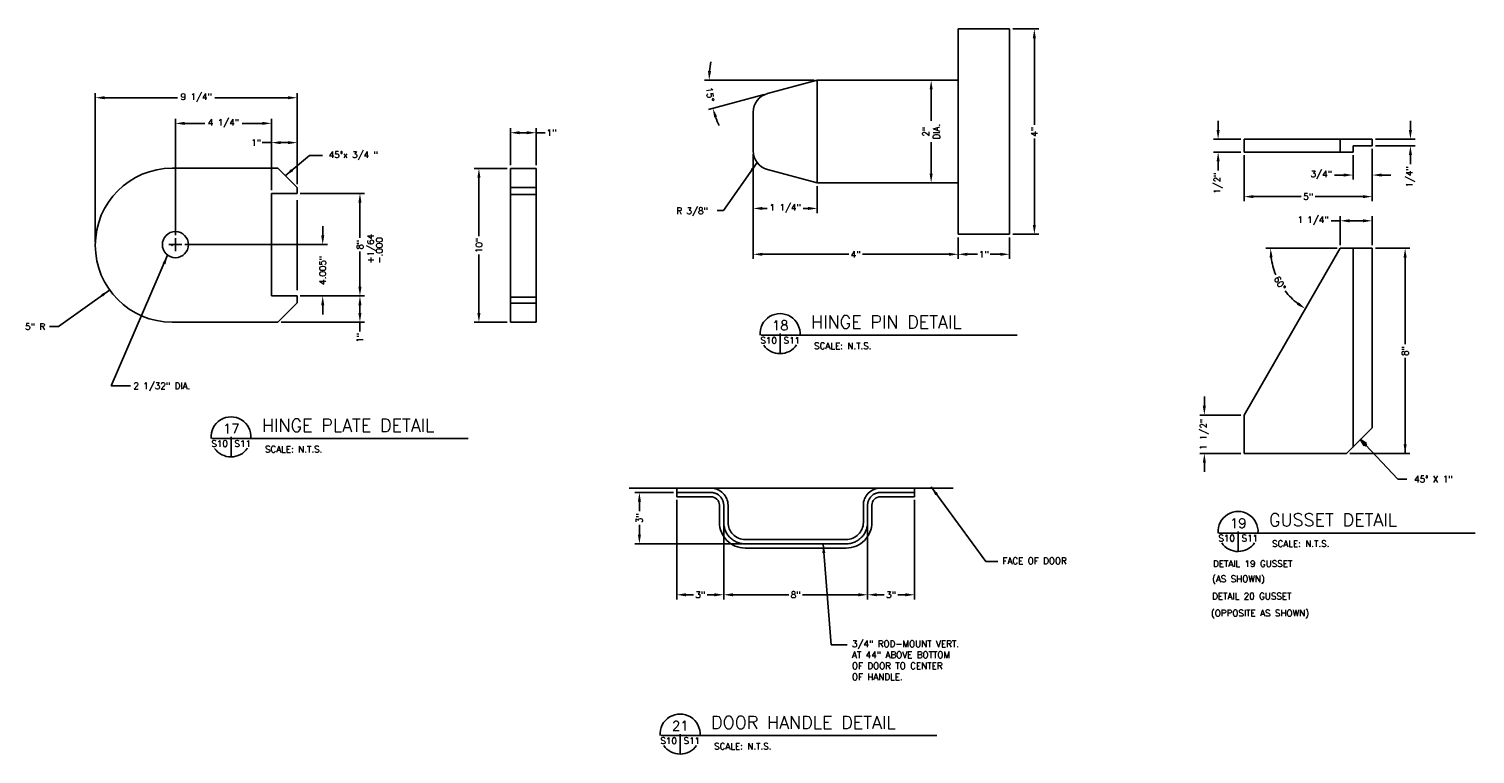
# Model space of a CAD drawing. Header units: inches. Extents: x 41.5 to 69.7, y 3.5 to 17.6.
import ezdxf
from ezdxf.enums import TextEntityAlignment as Align

# ---------------------------------------------------------------- set-up
doc = ezdxf.new("R2010")
doc.units = ezdxf.units.IN
doc.header["$LTSCALE"] = 1000
doc.header["$MEASUREMENT"] = 0
doc.linetypes.add('CENTER2', pattern=[1.125, 0.75, -0.125, 0.125, -0.125])
doc.layers.get('DEFPOINTS').update_dxf_attribs({"linetype": 'CONTINUOUS'})
for name, color, linetype in [('1', 7, 'CONTINUOUS'), ('5', 7, 'CONTINUOUS'), ('6', 7, 'CONTINUOUS'), ('8', 7, 'CONTINUOUS'), ('COM-CENTERLN', 2, 'CENTER2'), ('COM-DIMS', 2, 'CONTINUOUS'), ('S-ANNO-TEXT-LW10', 2, 'CONTINUOUS'), ('S-ANNO-TEXT-LW20', 1, 'CONTINUOUS'), ('S-ANNO-TEXT-LW28', 7, 'CONTINUOUS'), ('S-PR-DOOR', 2, 'CONTINUOUS')]:
    doc.layers.add(name, color=color, linetype=linetype)
doc.styles.add('SIMPLEX', font='simplex.shx')
doc.styles.get("Standard").update_dxf_attribs({"font": 'simplex.shx', "height": 0.2})
doc.dimstyles.new('DIM', dxfattribs={"dimtxt": 0.125, "dimasz": 0.18, "dimexe": 0.09, "dimexo": 0.0625, "dimgap": 0.05, "dimtad": 0, "dimdec": 0, "dimzin": 0, "dimdsep": 46, "dimlunit": 4, "dimtxsty": 'SIMPLEX', "dimcen": 0.09, "dimadec": 0, "dimazin": 0, "dimtfac": 1, "dimtdec": 0, "dimtofl": 0, "dimtmove": 0, "dimatfit": 3, "dimfxl": 0, "dimfrac": 1, "dimtolj": 1, "dimtzin": 0, "dimarcsym": 0})

# ---------------------------------------------------------------- blocks, each defined once
blk = doc.blocks.new('LT')
at = {"layer": '1', "color": 7, "linetype": 'Continuous'}
for p, q in [((0, 0), (-0.0015, 0.00032)), ((-0.00135, 0), (-0.0015, 0.00032)), ((0, 0), (-0.0015, -0.00032)), ((-0.0015, -0.00032), (-0.00135, 0)), ((-0.00039, 0), (-0.00136, 0.00021)), ((-0.00127, 0), (-0.00136, 0.00021)), ((-0.00039, 0), (-0.00136, -0.00021)), ((-0.00136, -0.00021), (-0.00127, 0)), ((-0.00076, 0), (-0.00123, 0.00009)), ((-0.00119, 0), (-0.00123, 0.00009)), ((-0.00076, 0), (-0.00123, -0.0001)), ((-0.00123, -0.0001), (-0.00119, 0))]:
    blk.add_line(p, q, dxfattribs=at)
blk = doc.blocks.new('*D16')
at = {"layer": 'COM-DIMS', "color": 0, "lineweight": -2}
for p, q in [((59.578, 16.597), (59.023, 16.597)), ((59.113, 16.417), (59.113, 15.805)), ((59.113, 14.777), (59.113, 15.389)), ((59.578, 14.597), (59.023, 14.597))]:
    blk.add_line(p, q, dxfattribs=at)
at = {"layer": 'COM-DIMS', "color": 0}
for points in [[(59.083, 16.417), (59.143, 16.417), (59.113, 16.597)], [(59.083, 14.777), (59.143, 14.777), (59.113, 14.597)]]:
    blk.add_solid(points, dxfattribs=at)
at = {"layer": 'DEFPOINTS', "color": 0}
for p in [(59.641, 16.597), (59.113, 14.597), (59.641, 14.597)]:
    blk.add_point(p, dxfattribs=at)
at = {"layer": 'COM-DIMS', "color": 0, "insert": (59.113, 15.597), "char_height": 0.125, "attachment_point": 5, "rotation": 90, "style": 'SIMPLEX'}
blk.add_mtext('\\A1;2"\\PDIA.', dxfattribs=at)
blk = doc.blocks.new('*D17')
at = {"layer": 'COM-DIMS', "color": 0, "lineweight": -2}
for p, q in [((56.828, 16.597), (54.692, 16.597)), ((55.858, 16.32), (54.767, 16.028))]:
    blk.add_line(p, q, dxfattribs=at)
for start, end in [(170.2145, 175.1073), (199.8925, 204.7852)]:
    blk.add_arc((56.891, 16.597), 2.109, start, end, dxfattribs=at)
at = {"layer": 'COM-DIMS', "color": 0}
for points in [[(54.82, 16.776), (54.76, 16.778), (54.782, 16.597)], [(54.879, 15.871), (54.937, 15.889), (54.854, 16.051)]]:
    blk.add_solid(points, dxfattribs=at)
at = {"layer": 'DEFPOINTS', "color": 0}
for p in [(54.79, 16.413), (56.891, 16.597), (56.891, 16.597), (59.641, 16.597), (55.919, 16.337)]:
    blk.add_point(p, dxfattribs=at)
at = {"layer": 'COM-DIMS', "color": 0, "insert": (54.8, 16.322), "char_height": 0.125, "attachment_point": 5, "rotation": 277.4999, "style": 'SIMPLEX'}
blk.add_mtext('\\A1;15°', dxfattribs=at)
blk = doc.blocks.new('*D18')
at = {"layer": 'COM-DIMS', "color": 0, "lineweight": -2}
for p, q in [((55.641, 15.157), (55.641, 14.008)), ((56.891, 14.534), (56.891, 14.008)), ((55.821, 14.098), (55.915, 14.098)), ((56.711, 14.098), (56.616, 14.098))]:
    blk.add_line(p, q, dxfattribs=at)
at = {"layer": 'COM-DIMS', "color": 0}
for points in [[(55.821, 14.128), (55.821, 14.068), (55.641, 14.098)], [(56.711, 14.128), (56.711, 14.068), (56.891, 14.098)]]:
    blk.add_solid(points, dxfattribs=at)
at = {"layer": 'DEFPOINTS', "color": 0}
for p in [(55.641, 15.22), (56.891, 14.597), (56.891, 14.098)]:
    blk.add_point(p, dxfattribs=at)
at = {"layer": 'COM-DIMS', "color": 0, "insert": (56.266, 14.098), "char_height": 0.125, "attachment_point": 5, "style": 'SIMPLEX'}
blk.add_mtext('\\A1;1 1/4"', dxfattribs=at)
blk = doc.blocks.new('*D19')
at = {"layer": 'COM-DIMS', "color": 0, "lineweight": -2}
for p, q in [((55.641, 15.157), (55.641, 13.114)), ((59.641, 13.534), (59.641, 13.114)), ((55.821, 13.204), (57.507, 13.204)), ((59.461, 13.204), (57.774, 13.204))]:
    blk.add_line(p, q, dxfattribs=at)
at = {"layer": 'COM-DIMS', "color": 0}
for points in [[(55.821, 13.234), (55.821, 13.174), (55.641, 13.204)], [(59.461, 13.234), (59.461, 13.174), (59.641, 13.204)]]:
    blk.add_solid(points, dxfattribs=at)
at = {"layer": 'DEFPOINTS', "color": 0}
for p in [(55.641, 15.22), (59.641, 13.597), (59.641, 13.204)]:
    blk.add_point(p, dxfattribs=at)
at = {"layer": 'COM-DIMS', "color": 0, "insert": (57.641, 13.204), "char_height": 0.125, "attachment_point": 5, "style": 'SIMPLEX'}
blk.add_mtext('\\A1;4"', dxfattribs=at)
blk = doc.blocks.new('*D20')
at = {"layer": 'COM-DIMS', "color": 0, "lineweight": -2}
for p, q in [((42.807, 13.443), (42.807, 16.346)), ((42.987, 16.256), (44.414, 16.256)), ((46.565, 16.256), (45.139, 16.256)), ((46.745, 14.568), (46.745, 16.346))]:
    blk.add_line(p, q, dxfattribs=at)
at = {"layer": 'COM-DIMS', "color": 0}
for points in [[(42.987, 16.286), (42.987, 16.226), (42.807, 16.256)], [(46.565, 16.286), (46.565, 16.226), (46.745, 16.256)]]:
    blk.add_solid(points, dxfattribs=at)
at = {"layer": 'DEFPOINTS', "color": 0}
for p in [(46.745, 16.256), (46.745, 14.506), (42.807, 13.381)]:
    blk.add_point(p, dxfattribs=at)
at = {"layer": 'COM-DIMS', "color": 0, "insert": (44.776, 16.256), "char_height": 0.125, "attachment_point": 5, "style": 'SIMPLEX'}
blk.add_mtext('\\A1;9 1/4"', dxfattribs=at)
blk = doc.blocks.new('*D21')
at = {"layer": 'COM-DIMS', "color": 0, "lineweight": -2}
for p, q in [((44.37, 13.579), (44.37, 15.846)), ((46.245, 14.454), (46.245, 15.846)), ((44.55, 15.756), (44.945, 15.756)), ((46.065, 15.756), (45.67, 15.756))]:
    blk.add_line(p, q, dxfattribs=at)
at = {"layer": 'COM-DIMS', "color": 0}
for points in [[(44.55, 15.786), (44.55, 15.726), (44.37, 15.756)], [(46.065, 15.786), (46.065, 15.726), (46.245, 15.756)]]:
    blk.add_solid(points, dxfattribs=at)
at = {"layer": 'DEFPOINTS', "color": 0}
for p in [(46.245, 15.756), (46.245, 14.392), (44.37, 13.517)]:
    blk.add_point(p, dxfattribs=at)
at = {"layer": 'COM-DIMS', "color": 0, "insert": (45.307, 15.756), "char_height": 0.125, "attachment_point": 5, "style": 'SIMPLEX'}
blk.add_mtext('\\A1;4 1/4"', dxfattribs=at)
blk = doc.blocks.new('*D22')
at = {"layer": 'COM-DIMS', "color": 0, "lineweight": -2}
for p, q in [((46.245, 15.381), (46.065, 15.381)), ((46.245, 14.454), (46.245, 15.471)), ((46.565, 15.381), (46.425, 15.381)), ((46.745, 14.568), (46.745, 15.471))]:
    blk.add_line(p, q, dxfattribs=at)
at = {"layer": 'COM-DIMS', "color": 0}
for points in [[(46.425, 15.411), (46.425, 15.351), (46.245, 15.381)], [(46.565, 15.411), (46.565, 15.351), (46.745, 15.381)]]:
    blk.add_solid(points, dxfattribs=at)
at = {"layer": 'DEFPOINTS', "color": 0}
for p in [(46.745, 15.381), (46.245, 14.392), (46.745, 14.506)]:
    blk.add_point(p, dxfattribs=at)
at = {"layer": 'COM-DIMS', "color": 0, "insert": (45.943, 15.381), "char_height": 0.125, "attachment_point": 5, "style": 'SIMPLEX'}
blk.add_mtext('\\A1;1"', dxfattribs=at)
blk = doc.blocks.new('*D23')
at = {"layer": 'COM-DIMS', "color": 0, "lineweight": -2}
for p, q in [((47.244, 13.572), (47.244, 13.752)), ((44.557, 13.392), (47.334, 13.392)), ((46.807, 12.392), (47.334, 12.392)), ((47.244, 12.212), (47.244, 12.032))]:
    blk.add_line(p, q, dxfattribs=at)
at = {"layer": 'COM-DIMS', "color": 0}
for points in [[(47.214, 13.572), (47.274, 13.572), (47.244, 13.392)], [(47.214, 12.212), (47.274, 12.212), (47.244, 12.392)]]:
    blk.add_solid(points, dxfattribs=at)
at = {"layer": 'DEFPOINTS', "color": 0}
for p in [(44.495, 13.392), (46.745, 12.392), (47.244, 12.392)]:
    blk.add_point(p, dxfattribs=at)
at = {"layer": 'COM-DIMS', "color": 0, "insert": (47.244, 12.892), "char_height": 0.125, "attachment_point": 5, "rotation": 90, "style": 'SIMPLEX'}
blk.add_mtext('\\A1;4.005"', dxfattribs=at)
blk = doc.blocks.new('*D24')
at = {"layer": 'COM-DIMS', "color": 0, "lineweight": -2}
for p, q in [((46.807, 14.392), (48.06, 14.392)), ((47.97, 14.212), (47.97, 13.525)), ((47.97, 12.572), (47.97, 13.258)), ((46.807, 12.392), (48.06, 12.392))]:
    blk.add_line(p, q, dxfattribs=at)
at = {"layer": 'COM-DIMS', "color": 0}
for points in [[(47.94, 14.212), (48, 14.212), (47.97, 14.392)], [(47.94, 12.572), (48, 12.572), (47.97, 12.392)]]:
    blk.add_solid(points, dxfattribs=at)
at = {"layer": 'DEFPOINTS', "color": 0}
for p in [(46.745, 14.392), (46.745, 12.392), (47.97, 12.392)]:
    blk.add_point(p, dxfattribs=at)
at = {"layer": 'COM-DIMS', "color": 0, "insert": (47.97, 13.392), "char_height": 0.125, "attachment_point": 5, "rotation": 90, "style": 'SIMPLEX'}
blk.add_mtext('\\A1;8"', dxfattribs=at)
blk = doc.blocks.new('*D25')
at = {"layer": 'COM-DIMS', "color": 0, "lineweight": -2}
for p, q in [((46.807, 12.392), (48.06, 12.392)), ((47.97, 12.212), (47.97, 12.061)), ((46.432, 11.881), (48.06, 11.881)), ((47.97, 11.881), (47.97, 11.701))]:
    blk.add_line(p, q, dxfattribs=at)
at = {"layer": 'COM-DIMS', "color": 0}
for points in [[(47.94, 12.212), (48, 12.212), (47.97, 12.392)], [(47.94, 12.061), (48, 12.061), (47.97, 11.881)]]:
    blk.add_solid(points, dxfattribs=at)
at = {"layer": 'DEFPOINTS', "color": 0}
for p in [(46.745, 12.392), (46.37, 11.881), (47.97, 11.881)]:
    blk.add_point(p, dxfattribs=at)
at = {"layer": 'COM-DIMS', "color": 0, "insert": (47.97, 11.579), "char_height": 0.125, "attachment_point": 5, "rotation": 90, "style": 'SIMPLEX'}
blk.add_mtext('\\A1;1"', dxfattribs=at)
blk = doc.blocks.new('*D26')
at = {"layer": 'COM-DIMS', "color": 0, "lineweight": -2}
for p, q in [((50.843, 14.879), (50.201, 14.879)), ((50.291, 14.699), (50.291, 13.56)), ((50.291, 12.059), (50.291, 13.198)), ((50.843, 11.879), (50.201, 11.879))]:
    blk.add_line(p, q, dxfattribs=at)
at = {"layer": 'COM-DIMS', "color": 0}
for points in [[(50.261, 14.699), (50.321, 14.699), (50.291, 14.879)], [(50.261, 12.059), (50.321, 12.059), (50.291, 11.879)]]:
    blk.add_solid(points, dxfattribs=at)
at = {"layer": 'DEFPOINTS', "color": 0}
for p in [(50.905, 14.879, -0.005), (50.291, 11.879), (50.905, 11.879, -0.005)]:
    blk.add_point(p, dxfattribs=at)
at = {"layer": 'COM-DIMS', "color": 0, "insert": (50.291, 13.379), "char_height": 0.125, "attachment_point": 5, "rotation": 90, "style": 'SIMPLEX'}
blk.add_mtext('\\A1;10"', dxfattribs=at)
blk = doc.blocks.new('*D27')
at = {"layer": 'COM-DIMS', "color": 0, "lineweight": -2}
for p, q in [((50.905, 14.942), (50.905, 15.664)), ((51.085, 15.574), (51.225, 15.574)), ((51.405, 14.942), (51.405, 15.664)), ((51.405, 15.574), (51.585, 15.574))]:
    blk.add_line(p, q, dxfattribs=at)
at = {"layer": 'COM-DIMS', "color": 0}
for points in [[(51.085, 15.604), (51.085, 15.544), (50.905, 15.574)], [(51.225, 15.604), (51.225, 15.544), (51.405, 15.574)]]:
    blk.add_solid(points, dxfattribs=at)
at = {"layer": 'DEFPOINTS', "color": 0}
for p in [(51.405, 15.574), (50.905, 14.879, -0.005), (51.405, 14.879, -0.005)]:
    blk.add_point(p, dxfattribs=at)
at = {"layer": 'COM-DIMS', "color": 0, "insert": (51.707, 15.574), "char_height": 0.125, "attachment_point": 5, "style": 'SIMPLEX'}
blk.add_mtext('\\A1;1"', dxfattribs=at)
blk = doc.blocks.new('*D28')
at = {"layer": 'COM-DIMS', "color": 0, "lineweight": -2}
for p, q in [((64.711, 15.626), (64.711, 15.806)), ((65.155, 15.446), (64.621, 15.446)), ((65.155, 15.196), (64.621, 15.196)), ((64.711, 15.016), (64.711, 14.836))]:
    blk.add_line(p, q, dxfattribs=at)
at = {"layer": 'COM-DIMS', "color": 0}
for points in [[(64.681, 15.626), (64.741, 15.626), (64.711, 15.446)], [(64.681, 15.016), (64.741, 15.016), (64.711, 15.196)]]:
    blk.add_solid(points, dxfattribs=at)
at = {"layer": 'DEFPOINTS', "color": 0}
for p in [(65.218, 15.446), (64.711, 15.196), (65.218, 15.196)]:
    blk.add_point(p, dxfattribs=at)
at = {"layer": 'COM-DIMS', "color": 0, "insert": (64.711, 14.59), "char_height": 0.125, "attachment_point": 5, "rotation": 90, "style": 'SIMPLEX'}
blk.add_mtext('\\A1;1/2"', dxfattribs=at)
blk = doc.blocks.new('*D29')
at = {"layer": 'COM-DIMS', "color": 0, "lineweight": -2}
for p, q in [((68.462, 15.626), (68.462, 15.806)), ((67.78, 15.446), (68.552, 15.446)), ((67.78, 15.321), (68.552, 15.321)), ((68.462, 15.141), (68.462, 14.961))]:
    blk.add_line(p, q, dxfattribs=at)
at = {"layer": 'COM-DIMS', "color": 0}
for points in [[(68.432, 15.626), (68.492, 15.626), (68.462, 15.446)], [(68.432, 15.141), (68.492, 15.141), (68.462, 15.321)]]:
    blk.add_solid(points, dxfattribs=at)
at = {"layer": 'DEFPOINTS', "color": 0}
for p in [(67.718, 15.446), (67.718, 15.321), (68.462, 15.321)]:
    blk.add_point(p, dxfattribs=at)
at = {"layer": 'COM-DIMS', "color": 0, "insert": (68.462, 14.715), "char_height": 0.125, "attachment_point": 5, "rotation": 90, "style": 'SIMPLEX'}
blk.add_mtext('\\A1;1/4"', dxfattribs=at)
blk = doc.blocks.new('*D30')
at = {"layer": 'COM-DIMS', "color": 0, "lineweight": -2}
for p, q in [((67.718, 15.259), (67.718, 14.659)), ((67.343, 15.134), (67.343, 14.659)), ((67.163, 14.749), (66.983, 14.749)), ((67.898, 14.749), (68.078, 14.749))]:
    blk.add_line(p, q, dxfattribs=at)
at = {"layer": 'COM-DIMS', "color": 0}
for points in [[(67.163, 14.779), (67.163, 14.719), (67.343, 14.749)], [(67.898, 14.779), (67.898, 14.719), (67.718, 14.749)]]:
    blk.add_solid(points, dxfattribs=at)
at = {"layer": 'DEFPOINTS', "color": 0}
for p in [(67.718, 15.321), (67.343, 15.196), (67.343, 14.749)]:
    blk.add_point(p, dxfattribs=at)
at = {"layer": 'COM-DIMS', "color": 0, "insert": (66.724, 14.749), "char_height": 0.125, "attachment_point": 5, "style": 'SIMPLEX'}
blk.add_mtext('\\A1;3/4"', dxfattribs=at)
blk = doc.blocks.new('*D31')
at = {"layer": 'COM-DIMS', "color": 0, "lineweight": -2}
for p, q in [((67.718, 15.259), (67.718, 14.238)), ((65.218, 15.134), (65.218, 14.238)), ((65.398, 14.328), (66.334, 14.328)), ((67.538, 14.328), (66.601, 14.328))]:
    blk.add_line(p, q, dxfattribs=at)
at = {"layer": 'COM-DIMS', "color": 0}
for points in [[(65.398, 14.358), (65.398, 14.298), (65.218, 14.328)], [(67.538, 14.358), (67.538, 14.298), (67.718, 14.328)]]:
    blk.add_solid(points, dxfattribs=at)
at = {"layer": 'DEFPOINTS', "color": 0}
for p in [(67.718, 15.321), (65.218, 15.196), (67.718, 14.328)]:
    blk.add_point(p, dxfattribs=at)
at = {"layer": 'COM-DIMS', "color": 0, "insert": (66.468, 14.328), "char_height": 0.125, "attachment_point": 5, "style": 'SIMPLEX'}
blk.add_mtext('\\A1;5"', dxfattribs=at)
blk = doc.blocks.new('*D32')
at = {"layer": 'COM-DIMS', "color": 0, "lineweight": -2}
for p, q in [((67.094, 13.857), (66.914, 13.857)), ((67.094, 13.384), (67.094, 13.947)), ((67.538, 13.857), (67.274, 13.857)), ((67.718, 13.384), (67.718, 13.947))]:
    blk.add_line(p, q, dxfattribs=at)
at = {"layer": 'COM-DIMS', "color": 0}
for points in [[(67.274, 13.887), (67.274, 13.827), (67.094, 13.857)], [(67.538, 13.887), (67.538, 13.827), (67.718, 13.857)]]:
    blk.add_solid(points, dxfattribs=at)
at = {"layer": 'DEFPOINTS', "color": 0}
for p in [(67.094, 13.857), (67.094, 13.321), (67.718, 13.321)]:
    blk.add_point(p, dxfattribs=at)
at = {"layer": 'COM-DIMS', "color": 0, "insert": (66.563, 13.857), "char_height": 0.125, "attachment_point": 5, "style": 'SIMPLEX'}
blk.add_mtext('\\A1;1 1/4"', dxfattribs=at)
blk = doc.blocks.new('*D33')
at = {"layer": 'COM-DIMS', "color": 0, "lineweight": -2}
blk.add_line((67.031, 13.321), (65.644, 13.321), dxfattribs=at)
for start, end in [(187.5866, 202.3562), (217.6439, 232.4134)]:
    blk.add_arc((67.094, 13.321), 1.36, start, end, dxfattribs=at)
at = {"layer": 'COM-DIMS', "color": 0}
for points in [[(65.716, 13.14), (65.775, 13.144), (65.734, 13.321)], [(66.281, 12.268), (66.247, 12.218), (66.414, 12.143)]]:
    blk.add_solid(points, dxfattribs=at)
at = {"layer": 'DEFPOINTS', "color": 0}
for p in [(67.094, 13.321), (67.094, 13.321), (67.718, 13.321), (65.816, 12.856), (65.218, 10.071)]:
    blk.add_point(p, dxfattribs=at)
at = {"layer": 'COM-DIMS', "color": 0, "insert": (65.916, 12.641), "char_height": 0.125, "attachment_point": 5, "rotation": 300, "style": 'SIMPLEX'}
blk.add_mtext('\\A1;60°', dxfattribs=at)
blk = doc.blocks.new('*D34')
at = {"layer": 'COM-DIMS', "color": 0, "lineweight": -2}
for p, q in [((64.442, 10.251), (64.442, 10.431)), ((65.155, 10.071), (64.352, 10.071)), ((65.155, 9.321), (64.352, 9.321)), ((64.442, 9.141), (64.442, 8.961))]:
    blk.add_line(p, q, dxfattribs=at)
at = {"layer": 'COM-DIMS', "color": 0}
for points in [[(64.412, 10.251), (64.472, 10.251), (64.442, 10.071)], [(64.412, 9.141), (64.472, 9.141), (64.442, 9.321)]]:
    blk.add_solid(points, dxfattribs=at)
at = {"layer": 'DEFPOINTS', "color": 0}
for p in [(64.442, 10.071), (65.218, 10.071), (65.218, 9.321)]:
    blk.add_point(p, dxfattribs=at)
at = {"layer": 'COM-DIMS', "color": 0, "insert": (64.442, 9.696), "char_height": 0.125, "attachment_point": 5, "rotation": 90, "style": 'SIMPLEX'}
blk.add_mtext('\\A1;1 1/2"', dxfattribs=at)
blk = doc.blocks.new('*D35')
at = {"layer": 'COM-DIMS', "color": 0, "lineweight": -2}
for p, q in [((67.78, 13.321), (68.449, 13.321)), ((68.359, 13.141), (68.359, 11.455)), ((68.359, 9.501), (68.359, 11.188)), ((67.28, 9.321), (68.449, 9.321))]:
    blk.add_line(p, q, dxfattribs=at)
at = {"layer": 'COM-DIMS', "color": 0}
for points in [[(68.329, 13.141), (68.389, 13.141), (68.359, 13.321)], [(68.329, 9.501), (68.389, 9.501), (68.359, 9.321)]]:
    blk.add_solid(points, dxfattribs=at)
at = {"layer": 'DEFPOINTS', "color": 0}
for p in [(67.718, 13.321), (68.359, 13.321), (67.218, 9.321)]:
    blk.add_point(p, dxfattribs=at)
at = {"layer": 'COM-DIMS', "color": 0, "insert": (68.359, 11.321), "char_height": 0.125, "attachment_point": 5, "rotation": 90, "style": 'SIMPLEX'}
blk.add_mtext('\\A1;8"', dxfattribs=at)
blk = doc.blocks.new('*D36')
at = {"layer": 'COM-DIMS', "color": 0, "lineweight": -2}
for p, q in [((59.641, 13.534), (59.641, 13.114)), ((60.641, 13.534), (60.641, 13.114)), ((59.821, 13.204), (60.019, 13.204)), ((60.461, 13.204), (60.262, 13.204))]:
    blk.add_line(p, q, dxfattribs=at)
at = {"layer": 'COM-DIMS', "color": 0}
for points in [[(59.821, 13.234), (59.821, 13.174), (59.641, 13.204)], [(60.461, 13.234), (60.461, 13.174), (60.641, 13.204)]]:
    blk.add_solid(points, dxfattribs=at)
at = {"layer": 'DEFPOINTS', "color": 0}
for p in [(59.641, 13.597), (60.641, 13.597), (60.641, 13.204)]:
    blk.add_point(p, dxfattribs=at)
at = {"layer": 'COM-DIMS', "color": 0, "insert": (60.141, 13.204), "char_height": 0.125, "attachment_point": 5, "style": 'SIMPLEX'}
blk.add_mtext('\\A1;1"', dxfattribs=at)
blk = doc.blocks.new('*D37')
at = {"layer": 'COM-DIMS', "color": 0, "lineweight": -2}
for p, q in [((60.703, 17.597), (61.216, 17.597)), ((61.126, 17.417), (61.126, 15.728)), ((61.126, 13.777), (61.126, 15.461)), ((60.703, 13.597), (61.216, 13.597))]:
    blk.add_line(p, q, dxfattribs=at)
at = {"layer": 'COM-DIMS', "color": 0}
for points in [[(61.096, 17.417), (61.156, 17.417), (61.126, 17.597)], [(61.096, 13.777), (61.156, 13.777), (61.126, 13.597)]]:
    blk.add_solid(points, dxfattribs=at)
at = {"layer": 'DEFPOINTS', "color": 0}
for p in [(60.641, 17.597), (60.641, 13.597), (61.126, 13.597)]:
    blk.add_point(p, dxfattribs=at)
at = {"layer": 'COM-DIMS', "color": 0, "insert": (61.126, 15.595), "char_height": 0.125, "attachment_point": 5, "rotation": 90, "style": 'SIMPLEX'}
blk.add_mtext('\\A1;4"', dxfattribs=at)
blk = doc.blocks.new('*D43')
at = {"layer": 'COM-DIMS', "color": 0, "lineweight": -2}
for p, q in [((58.79, 8.416), (58.79, 6.477)), ((57.873, 7.916), (57.873, 6.477)), ((58.053, 6.567), (58.198, 6.567)), ((58.61, 6.567), (58.465, 6.567))]:
    blk.add_line(p, q, dxfattribs=at)
at = {"layer": 'COM-DIMS', "color": 0}
for points in [[(58.053, 6.597), (58.053, 6.537), (57.873, 6.567)], [(58.61, 6.597), (58.61, 6.537), (58.79, 6.567)]]:
    blk.add_solid(points, dxfattribs=at)
at = {"layer": 'DEFPOINTS', "color": 0}
for p in [(58.79, 8.478), (57.873, 7.978), (58.79, 6.567)]:
    blk.add_point(p, dxfattribs=at)
at = {"layer": 'COM-DIMS', "color": 0, "insert": (58.331, 6.567), "char_height": 0.125, "attachment_point": 5, "style": 'SIMPLEX'}
blk.add_mtext('\\A1;3"', dxfattribs=at)
blk = doc.blocks.new('*D44')
at = {"layer": 'COM-DIMS', "color": 0, "lineweight": -2}
for p, q in [((55.066, 7.916), (55.066, 6.477)), ((57.873, 7.916), (57.873, 6.477)), ((55.246, 6.567), (56.336, 6.567)), ((57.693, 6.567), (56.603, 6.567))]:
    blk.add_line(p, q, dxfattribs=at)
at = {"layer": 'COM-DIMS', "color": 0}
for points in [[(55.246, 6.597), (55.246, 6.537), (55.066, 6.567)], [(57.693, 6.597), (57.693, 6.537), (57.873, 6.567)]]:
    blk.add_solid(points, dxfattribs=at)
at = {"layer": 'DEFPOINTS', "color": 0}
for p in [(55.066, 7.978), (57.873, 7.978), (57.873, 6.567)]:
    blk.add_point(p, dxfattribs=at)
at = {"layer": 'COM-DIMS', "color": 0, "insert": (56.47, 6.567), "char_height": 0.125, "attachment_point": 5, "style": 'SIMPLEX'}
blk.add_mtext('\\A1;8"', dxfattribs=at)
blk = doc.blocks.new('*D45')
at = {"layer": 'COM-DIMS', "color": 0, "lineweight": -2}
for p, q in [((54.15, 8.416), (54.15, 6.477)), ((55.066, 7.916), (55.066, 6.477)), ((54.33, 6.567), (54.475, 6.567)), ((54.886, 6.567), (54.741, 6.567))]:
    blk.add_line(p, q, dxfattribs=at)
at = {"layer": 'COM-DIMS', "color": 0}
for points in [[(54.33, 6.597), (54.33, 6.537), (54.15, 6.567)], [(54.886, 6.597), (54.886, 6.537), (55.066, 6.567)]]:
    blk.add_solid(points, dxfattribs=at)
at = {"layer": 'DEFPOINTS', "color": 0}
for p in [(54.15, 8.478), (55.066, 7.978), (54.15, 6.567)]:
    blk.add_point(p, dxfattribs=at)
at = {"layer": 'COM-DIMS', "color": 0, "insert": (54.608, 6.567), "char_height": 0.125, "attachment_point": 5, "style": 'SIMPLEX'}
blk.add_mtext('\\A1;3"', dxfattribs=at)
blk = doc.blocks.new('*D46')
at = {"layer": 'COM-DIMS', "color": 0, "lineweight": -2}
for p, q in [((54.087, 8.561), (53.332, 8.561)), ((53.422, 8.381), (53.422, 8.195)), ((53.422, 7.741), (53.422, 7.928)), ((55.42, 7.561), (53.332, 7.561))]:
    blk.add_line(p, q, dxfattribs=at)
at = {"layer": 'COM-DIMS', "color": 0}
for points in [[(53.392, 8.381), (53.452, 8.381), (53.422, 8.561)], [(53.392, 7.741), (53.452, 7.741), (53.422, 7.561)]]:
    blk.add_solid(points, dxfattribs=at)
at = {"layer": 'DEFPOINTS', "color": 0}
for p in [(53.422, 8.561), (54.15, 8.561), (55.483, 7.561)]:
    blk.add_point(p, dxfattribs=at)
at = {"layer": 'COM-DIMS', "color": 0, "insert": (53.422, 8.061), "char_height": 0.125, "attachment_point": 5, "rotation": 90, "style": 'SIMPLEX'}
blk.add_mtext('\\A1;3"', dxfattribs=at)

msp = doc.modelspace()

# ---------------------------------------------------------------- linework, layer by layer
at = {"layer": '5', "linetype": 'Continuous'}
for p, q in [((60.641, 17.597), (59.641, 17.597)), ((59.641, 16.097), (59.641, 17.597)), ((60.641, 17.597), (60.641, 13.597)), ((56.891, 16.597), (55.919, 16.337)), ((56.891, 16.597), (59.641, 16.597)), ((56.891, 16.597), (56.891, 14.597)), ((59.641, 16.097), (59.641, 15.097)), ((55.641, 15.974), (55.641, 15.22)), ((67.718, 15.446), (65.218, 15.446)), ((65.218, 15.196), (65.218, 15.446)), ((67.094, 15.196), (67.094, 15.446)), ((67.718, 15.321), (67.343, 15.321)), ((67.343, 15.196), (67.343, 15.321)), ((67.718, 15.321), (67.718, 15.446)), ((67.718, 15.321), (67.718, 15.446)), ((59.641, 15.097), (59.641, 13.597)), ((67.343, 15.196), (65.218, 15.196)), ((46.37, 14.881), (44.307, 14.881)), ((46.37, 14.881), (46.745, 14.506)), ((50.905, 14.879, -0.005), (50.905, 11.879, -0.005)), ((50.905, 14.879, -0.005), (51.405, 14.879, -0.005)), ((51.405, 14.879, -0.005), (51.405, 11.879, -0.005)), ((56.891, 14.597), (55.919, 14.857)), ((46.245, 14.392), (46.745, 14.392)), ((46.245, 12.392), (46.245, 14.392)), ((46.745, 14.392), (46.745, 14.506)), ((50.905, 14.504, -0.005), (51.405, 14.504, -0.005)), ((56.891, 14.597), (59.641, 14.597)), ((50.905, 14.369, -0.005), (51.405, 14.369, -0.005)), ((60.641, 13.597), (59.641, 13.597)), ((44.245, 13.392), (44.495, 13.392)), ((44.37, 13.267), (44.37, 13.517)), ((65.218, 10.071), (67.094, 13.321)), ((67.094, 13.321), (67.718, 13.321)), ((67.343, 13.321), (67.343, 9.446)), ((67.718, 13.321), (67.718, 9.821)), ((46.245, 12.392), (46.745, 12.392)), ((46.37, 11.881), (46.745, 12.256)), ((46.745, 12.256), (46.745, 12.392)), ((50.905, 12.369, -0.005), (51.405, 12.369, -0.005)), ((50.905, 12.254, -0.005), (51.405, 12.254, -0.005)), ((46.37, 11.881), (44.307, 11.881)), ((50.905, 11.879, -0.005), (51.405, 11.879, -0.005)), ((65.218, 10.071), (65.218, 9.321)), ((67.718, 9.821), (67.218, 9.321)), ((65.218, 9.321), (67.218, 9.321))]:
    msp.add_line(p, q, dxfattribs=at)
msp.add_circle((44.37, 13.392), 0.254, dxfattribs=at)
for centre, radius, start, end in [((56.016, 15.974), 0.375, 104.9998, 180), ((56.016, 15.22), 0.375, 180, 255.0002), ((44.307, 13.381), 1.5, 90, 270)]:
    msp.add_arc(centre, radius, start, end, dxfattribs=at)
at = {"layer": '6', "linetype": 'Continuous'}
msp.add_point((44.307, 13.381), dxfattribs=at)
at = {"layer": '8', "linetype": 'Continuous'}
for p, q in [((46.744, 14.256), (46.744, 12.506)), ((68.359, 9.331), (68.359, 11.153))]:
    msp.add_line(p, q, dxfattribs=at)
at = {"layer": 'COM-CENTERLN', "ltscale": 0.5, "flags": 128}
msp.add_lwpolyline([(54.15, 8.561), (54.816, 8.561, -0.414214), (55.066, 8.311), (55.066, 7.978, 0.414214), (55.483, 7.561), (57.456, 7.561, 0.414214), (57.873, 7.978), (57.873, 8.311, -0.414214), (58.123, 8.561), (58.79, 8.561)], format="xyb", dxfattribs=at)
at = {"layer": 'COM-DIMS'}
for p, q in [((46.987, 15.131), (47.237, 15.131)), ((55.064, 14.059), (54.939, 14.059)), ((42.092, 11.797), (41.912, 11.797)), ((43.12, 10.642), (43.495, 10.642)), ((68.218, 8.821), (68.393, 8.821))]:
    msp.add_line(p, q, dxfattribs=at)
at = {"layer": 'S-ANNO-TEXT-LW20'}
for p, q in [((55.794, 11.626, -0.005), (60.79, 11.626, -0.005)), ((56.166, 11.657, -0.005), (56.166, 11.268, -0.005)), ((45.082, 9.613, -0.005), (50.078, 9.613, -0.005)), ((45.455, 9.644, -0.005), (45.455, 9.255, -0.005)), ((64.727, 7.77), (69.723, 7.77)), ((65.1, 7.801), (65.1, 7.413)), ((53.843, 3.821), (59.224, 3.821)), ((54.215, 3.852), (54.215, 3.464))]:
    msp.add_line(p, q, dxfattribs=at)
for centre, start, end in [((56.166, 11.657, -0.005), 355.5288, 184.5471), ((56.166, 11.657, -0.005), 215.059, 325.4854), ((45.455, 9.644, -0.005), 355.5288, 184.5471), ((45.455, 9.644, -0.005), 215.059, 325.4854), ((65.1, 7.801), 355.5288, 184.5471), ((65.1, 7.801), 215.059, 325.4854), ((54.215, 3.852), 355.5288, 184.5471), ((54.215, 3.852), 215.059, 325.4854)]:
    msp.add_arc(centre, 0.39, start, end, dxfattribs=at)
at = {"layer": 'S-PR-DOOR'}
for p, q in [((59.541, 8.645), (53.223, 8.645)), ((54.15, 8.645), (54.15, 8.478)), ((58.79, 8.645), (58.79, 8.478))]:
    msp.add_line(p, q, dxfattribs=at)
for points in [[(54.15, 8.645), (54.816, 8.645, -0.414214), (55.15, 8.311), (55.15, 7.978, 0.414214), (55.483, 7.645), (57.456, 7.645, 0.414214), (57.79, 7.978), (57.79, 8.311, -0.414214), (58.123, 8.645), (58.79, 8.645)], [(54.15, 8.478), (54.816, 8.478, -0.414214), (54.983, 8.311), (54.983, 7.978, 0.414214), (55.483, 7.478), (57.456, 7.478, 0.414214), (57.956, 7.978), (57.956, 8.311, -0.414214), (58.123, 8.478), (58.79, 8.478)]]:
    msp.add_lwpolyline(points, format="xyb", dxfattribs=at)

# ---------------------------------------------------------------- block references
at = {"layer": '1', "linetype": 'Continuous', "xscale": 99.99999957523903, "yscale": 99.99999957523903, "zscale": 100, "rotation": 133.4491678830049}
msp.add_blockref('LT', (67.479, 9.601), dxfattribs=at)

# ---------------------------------------------------------------- texts
at = {"layer": 'COM-DIMS', "linetype": 'Continuous', "style": 'SIMPLEX'}
for s, p in [('45%%dx 3/4 "', (47.362, 15.207)), ('DETAIL 19 GUSSET ', (64.611, 7.236, -0.001)), ('(AS SHOWN)', (64.592, 6.94, -0.001)), ('DETAIL 20 GUSSET ', (64.594, 6.602, -0.001)), ('(OPPOSITE AS SHOWN)', (64.571, 6.272, -0.001))]:
    msp.add_text(s, height=0.125, dxfattribs=at).set_placement(p, align=Align.TOP_LEFT)
at = {"layer": 'COM-DIMS', "style": 'SIMPLEX'}
for s, p in [('R 3/8"', (54.142, 14.113)), ('2 1/32" DIA.', (43.551, 10.702))]:
    msp.add_text(s, height=0.125, dxfattribs=at).set_placement(p, align=Align.TOP_LEFT)
at = {"layer": 'COM-DIMS', "linetype": 'Continuous', "style": 'SIMPLEX'}
for s, p in [('+1/64', (48.115, 13.024)), ('-.000', (48.285, 13.023))]:
    msp.add_text(s, height=0.125, rotation=90, dxfattribs=at).set_placement(p, align=Align.TOP_LEFT)
at = {"layer": 'COM-DIMS', "style": 'SIMPLEX'}
msp.add_text('5" R', height=0.125, dxfattribs=at).set_placement((41.83, 11.857), align=Align.TOP_RIGHT)
at = {"layer": 'COM-DIMS', "linetype": 'Continuous', "style": 'SIMPLEX'}
msp.add_text('45%%d X 1"', height=0.125, dxfattribs=at).set_placement((68.91, 8.821), align=Align.MIDDLE)
at = {"layer": 'COM-DIMS', "style": 'SIMPLEX'}
for s, p in [('FACE OF DOOR', (60.504, 7.166)), ('3/4" ROD-MOUNT VERT.', (57.568, 5.548)), ('AT 44" ABOVE BOTTOM', (57.568, 5.334)), ('OF DOOR TO CENTER', (57.568, 5.119)), ('OF HANDLE.', (57.568, 4.905))]:
    msp.add_text(s, height=0.125, dxfattribs=at).set_placement(p)
at = {"layer": 'S-ANNO-TEXT-LW10', "style": 'SIMPLEX'}
for p in [(56.105, 11.464, -0.005), (45.393, 9.451, -0.005), (65.038, 7.608), (54.154, 3.659)]:
    msp.add_text('S10', height=0.125, dxfattribs=at).set_placement(p, align=Align.RIGHT)
for s, p in [('S11', (56.235, 11.464, -0.005)), ('SCALE: N.T.S.', (56.83, 11.356, -0.005)), ('S11', (45.523, 9.451, -0.005)), ('SCALE: N.T.S.', (46.118, 9.342, -0.005)), ('S11', (65.168, 7.608)), ('SCALE: N.T.S.', (65.763, 7.5)), ('S11', (54.284, 3.659)), ('SCALE: N.T.S.', (54.879, 3.551))]:
    msp.add_text(s, height=0.125, dxfattribs=at).set_placement(p)
at = {"layer": 'S-ANNO-TEXT-LW28'}
for s, p in [('18', (56.17, 11.724, -0.005)), ('17', (45.458, 9.71, -0.005)), ('19', (65.103, 7.868)), ('21', (54.219, 3.919))]:
    msp.add_text(s, height=0.1875, dxfattribs=at).set_placement(p, align=Align.CENTER)
for s, p in [('HINGE PIN DETAIL', (56.771, 11.758, -0.005)), ('HINGE PLATE DETAIL', (46.059, 9.745, -0.005)), ('GUSSET DETAIL', (65.704, 7.903)), ('DOOR HANDLE DETAIL', (54.82, 3.953))]:
    msp.add_text(s, height=0.25, dxfattribs=at).set_placement(p)

# ---------------------------------------------------------------- dimensions: what is measured, and where the dimension line sits
at = {"layer": 'COM-DIMS'}
for base, p1, p2, text, picture, middle in [((61.126, 13.597), (60.641, 17.597), (60.641, 13.597), '4"', '*D37', (61.126, 15.595)), ((59.113, 14.597), (59.641, 16.597), (59.641, 14.597), '2"\\PDIA.', '*D16', (59.113, 15.597))]:
    dim = msp.add_linear_dim(base=base, p1=p1, p2=p2, angle=90, text=text, dimstyle='DIM', dxfattribs=at)
    dim.commit()
    dim.dimension.update_dxf_attribs({"geometry": picture, "text_midpoint": middle, "dimtype": 160})
for base, line1, line2, picture, middle in [((54.79, 16.413), ((56.891, 16.597), (55.919, 16.337)), ((56.891, 16.597), (59.641, 16.597)), '*D17', (54.8, 16.322)), ((65.816, 12.856), ((65.218, 10.071), (67.094, 13.321)), ((67.094, 13.321), (67.718, 13.321)), '*D33', (65.916, 12.641))]:
    dim = msp.add_angular_dim_2l(base=base, line1=line1, line2=line2, dimstyle='DIM', dxfattribs=at)
    dim.commit()
    dim.dimension.update_dxf_attribs({"geometry": picture, "text_midpoint": middle})
for base, p1, p2, text, picture, middle in [((46.745, 16.256), (42.807, 13.381), (46.745, 14.506), '9 1/4"', '*D20', (44.776, 16.256)), ((46.245, 15.756), (44.37, 13.517), (46.245, 14.392), '4 1/4"', '*D21', (45.307, 15.756)), ((67.718, 14.328), (65.218, 15.196), (67.718, 15.321), '5"', '*D31', (66.468, 14.328)), ((67.343, 14.749), (67.718, 15.321), (67.343, 15.196), '3/4"', '*D30', (66.724, 14.749)), ((67.094, 13.857), (67.718, 13.321), (67.094, 13.321), '1 1/4"', '*D32', (66.563, 13.857)), ((54.15, 6.567), (55.066, 7.978), (54.15, 8.478), '3"', '*D45', (54.608, 6.567)), ((58.79, 6.567), (57.873, 7.978), (58.79, 8.478), '3"', '*D43', (58.331, 6.567)), ((57.873, 6.567), (55.066, 7.978), (57.873, 7.978), '8"', '*D44', (56.47, 6.567))]:
    dim = msp.add_linear_dim(base=base, p1=p1, p2=p2, text=text, dimstyle='DIM', dxfattribs=at)
    dim.commit()
    dim.dimension.update_dxf_attribs({"geometry": picture, "text_midpoint": middle})
for base, p1, p2, text, picture, middle in [((64.711, 15.196), (65.218, 15.446), (65.218, 15.196), '1/2"', '*D28', (64.711, 14.59)), ((68.462, 15.321), (67.718, 15.446), (67.718, 15.321), '1/4"', '*D29', (68.462, 14.715)), ((50.291, 11.879), (50.905, 14.879, -0.005), (50.905, 11.879, -0.005), '10"', '*D26', (50.291, 13.379)), ((47.97, 12.392), (46.745, 14.392), (46.745, 12.392), '8"', '*D24', (47.97, 13.392)), ((47.244, 12.392), (44.495, 13.392), (46.745, 12.392), '4.005"', '*D23', (47.244, 12.892)), ((68.359, 13.321), (67.218, 9.321), (67.718, 13.321), '8"', '*D35', (68.359, 11.321)), ((64.442, 10.071), (65.218, 9.321), (65.218, 10.071), '1 1/2"', '*D34', (64.442, 9.696)), ((53.422, 8.561), (55.483, 7.561), (54.15, 8.561), '3"', '*D46', (53.422, 8.061))]:
    dim = msp.add_linear_dim(base=base, p1=p1, p2=p2, angle=90, text=text, dimstyle='DIM', dxfattribs=at)
    dim.commit()
    dim.dimension.update_dxf_attribs({"geometry": picture, "text_midpoint": middle})
dim = msp.add_linear_dim(base=(51.405337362, 15.57371296), p1=(50.905337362, 14.87944442, -0.00525), p2=(51.405337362, 14.87944442, -0.00525), dimstyle='DIM', dxfattribs=at)
dim.commit()
dim.dimension.update_dxf_attribs({"geometry": '*D27', "text_midpoint": (51.706765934, 15.57371296)})
for base, p1, p2, picture, middle in [((46.744899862, 15.380590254), (46.244899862, 14.391517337), (46.744899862, 14.505590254), '*D22', (45.943471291, 15.380590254)), ((59.641, 13.204), (55.641, 15.22), (59.641, 13.597), '*D19', (57.641, 13.204)), ((60.641, 13.204), (59.641, 13.597), (60.641, 13.597), '*D36', (60.141, 13.204))]:
    dim = msp.add_linear_dim(base=base, p1=p1, p2=p2, dimstyle='DIM', dxfattribs=at)
    dim.commit()
    dim.dimension.update_dxf_attribs({"geometry": picture, "text_midpoint": middle, "dimtype": 160})
dim = msp.add_linear_dim(base=(56.891, 14.098), p1=(55.641, 15.22), p2=(56.891, 14.597), text='1 1/4"', dimstyle='DIM', dxfattribs=at)
dim.commit()
dim.dimension.update_dxf_attribs({"geometry": '*D18', "text_midpoint": (56.266, 14.098), "dimtype": 160})
dim = msp.add_linear_dim(base=(47.97, 11.881), p1=(46.745, 12.392), p2=(46.37, 11.881), angle=90, dimstyle='DIM', dxfattribs=at)
dim.commit()
dim.dimension.update_dxf_attribs({"geometry": '*D25', "text_midpoint": (47.97, 11.579)})

# ---------------------------------------------------------------- leaders
for points in [[(46.51, 14.732), (46.987, 15.131)], [(55.718, 14.991), (55.064, 14.059)], [(43.087, 12.508), (42.092, 11.797)], [(67.479, 9.601), (68.218, 8.821)]]:
    msp.add_leader(points, dimstyle='DIM', override={"dimgap": 0.05, "dimtad": 0}, dxfattribs=at)
for points in [[(44.219, 13.186), (43.12, 10.642)], [(59.112, 8.67), (60.182, 7.213), (60.413, 7.213)], [(57.006, 7.561), (57.16, 5.588), (57.477, 5.588)]]:
    msp.add_leader(points, dimstyle='DIM', dxfattribs=at)

doc.saveas('drawing.dxf')
